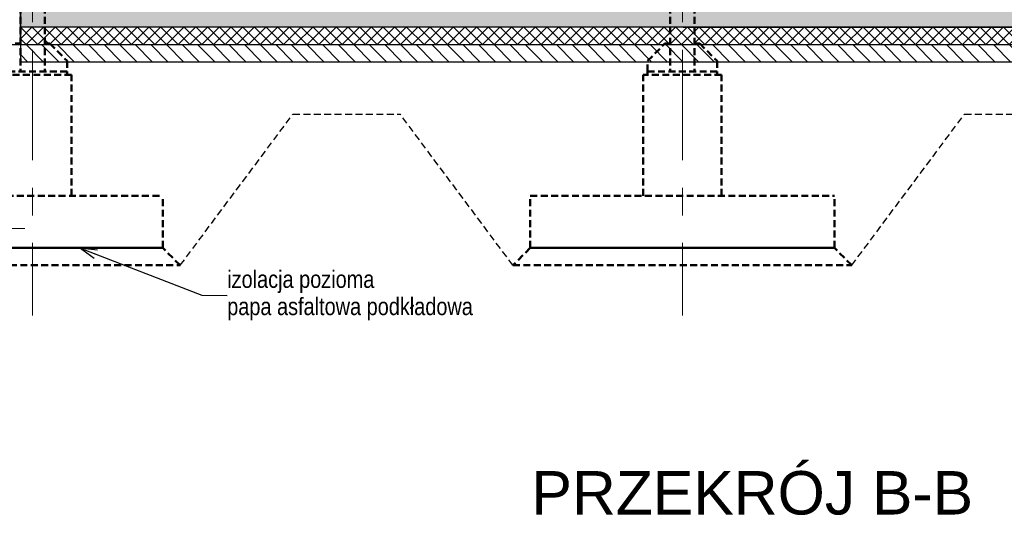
# Model space of a CAD drawing. Header units: centimetres. Extents: x 4120 to 19220, y -7417 to 180.
# Tile 145 of 223: x 11101 to 11668, y -3281 to -2996. Entities that reach past the tile are written whole.
import ezdxf

# ---------------------------------------------------------------- set-up
doc = ezdxf.new("R2010")
doc.units = ezdxf.units.CM
doc.linetypes.add('JIS_02_2.0', pattern=[3, 2, -1])
doc.linetypes.add('Linia siatki', pattern=[22.225, 12.7, -3.175, 3.175, -3.175])
doc.layers.add('A_opisy', color=7, linetype='Continuous')
doc.layers.add('A_Ściany', color=2, linetype='Continuous')
doc.layers.add('A_Osie', color=8, linetype='Continuous', lineweight=9)
doc.layers.add('Konstrukcja', color=160, linetype='Continuous', lineweight=50)
doc.styles.add('Arial', font='arial.ttf', dxfattribs={"height": 25})
doc.styles.add('GENERATED_STYLE_2', font='arial.ttf')
doc.styles.get("Standard").update_dxf_attribs({"font": 'arial.ttf'})
doc.dimstyles.new('GENERATED_STYLE__61', dxfattribs={"dimtxt": 0.18, "dimasz": 4.56, "dimexe": 0.18, "dimexo": 0.0625, "dimgap": 0.09, "dimtad": 0, "dimtih": 1, "dimtoh": 1, "dimdec": 4, "dimzin": 0, "dimdsep": 46, "dimtxsty": 'Standard', "dimcen": 0.09, "dimadec": 0, "dimazin": 0, "dimtfac": 1, "dimtdec": 4, "dimtmove": 0, "dimatfit": 3, "dimldrblk": 'ARROWHEAD_3', "dimfxl": 1, "dimtolj": 1, "dimtzin": 0, "dimarcsym": 0})

# ---------------------------------------------------------------- blocks, each defined once
blk = doc.blocks.new('ARROWHEAD_3')
at = {"linetype": 'Continuous'}
blk.add_line((0, 0), (-1, 0), dxfattribs=at)
at = {"linetype": 'Continuous', "flags": 128}
blk.add_lwpolyline([(-1, 0.2679), (0, 0), (-1, -0.2679)], dxfattribs=at)

msp = doc.modelspace()

# ---------------------------------------------------------------- hatches: boundary and pattern name
h = msp.add_hatch()
h.set_pattern_fill('ANSI33', color=8, scale=2, style=0)
h.set_pattern_definition([(45, (2311.363, 0), (-8.980256, 8.980256), []), (45, (2320.344, 0), (-8.980256, 8.980256), [6.35, -3.175])])
h.paths.add_polyline_path([(12652.44, -3000.05), (12652.44, -2990.05), (12562.44, -2990.05), (12562.44, -2989.05), (12562.44, -2988.05), (11101.44, -2988.05), (11101.44, -3000.05)])
h = msp.add_hatch()
h.set_pattern_fill('ANSI37', color=8, scale=1.5, style=0)
h.set_pattern_definition([(45, (11596.4386, -3010.055), (-3.367596, 3.367596), []), (135, (11596.4386, -3010.055), (-3.367596, -3.367596), [])])
h.paths.add_polyline_path([(12076.44, -3010.05), (12076.44, -3000.05), (11836.44, -3000.05), (11836.44, -3010.05)])
h.paths.add_polyline_path([(12314.54, -3010.05), (12331.44, -3010.05), (12652.44, -3009.45), (12652.44, -3000.05), (12076.44, -3000.05), (12076.44, -3010.05)])
h.paths.add_polyline_path([(11836.44, -3010.05), (11836.44, -3000.05), (11596.44, -3000.05), (11596.44, -3010.05)])
h.paths.add_polyline_path([(11596.44, -3010.05), (11596.44, -3000.05), (11356.44, -3000.05), (11356.44, -3010.05)])
h.paths.add_polyline_path([(11101.44, -3010.05), (11118.34, -3010.05), (11356.44, -3010.05), (11356.44, -3000.05), (11101.44, -3000.05), (11101.44, -3009.45)])
h = msp.add_hatch()
h.set_pattern_fill('ANSI31', color=8, scale=2, angle=90, style=0)
h.set_pattern_definition([(135, (2311.3635, 0), (-4.490128, -4.490128), [])])
h.paths.add_polyline_path([(11101.44, -3019.45), (11101.44, -3020.05), (12652.44, -3020.05), (12652.44, -3010.05), (11101.44, -3010.05)])

# ---------------------------------------------------------------- linework, layer by layer
at = {"color": 8}
for p, q in [((11101.44, -3000.05), (11101.44, -2979.05)), ((11101.44, -3000.05), (11101.44, -2988.05)), ((11101.44, -3010.25), (11101.44, -3000.25)), ((11101.44, -3010.25), (11101.44, -3000.25)), ((11482.94, -3000.05), (11841.94, -3000.05))]:
    msp.add_line(p, q, dxfattribs=at)
at = {"color": 4}
msp.add_line((12652.44, -3020.05), (11101.44, -3020.05), dxfattribs=at)
at = {"color": 8, "linetype": 'JIS_02_2.0', "ltscale": 2}
for p, q in [((11193.44, -3137.05), (11258.34, -3050.05)), ((11384.94, -3137.05), (11320.04, -3050.05)), ((11579.94, -3137.05), (11644.84, -3050.05))]:
    msp.add_line(p, q, dxfattribs=at)
at = {"color": 4}
for points in [[(12652.64, -3000.05), (11101.44, -3000.05)], [(11101.44, -3010.05), (12652.44, -3010.05)]]:
    msp.add_lwpolyline(points, dxfattribs=at)
at = {"color": 8, "linetype": 'JIS_02_2.0', "ltscale": 2}
for points in [[(11258.34, -3050.05), (11320.04, -3050.05)], [(11644.84, -3050.05), (11680.04, -3050.05)]]:
    msp.add_lwpolyline(points, dxfattribs=at)
at = {"layer": 'A_opisy', "color": 7, "lineweight": 0}
msp.add_lwpolyline([(11062.33, -3096.13), (11062.33, -3127.05), (11051.15, -3115.88), (11104.08, -3115.88)], dxfattribs=at)
at = {"layer": 'A_Osie', "linetype": 'Linia siatki', "ltscale": 5}
for p, q in [((11108.44, -2346.31), (11108.44, -3165.91)), ((11482.44, -2346.31), (11482.44, -3165.91))]:
    msp.add_line(p, q, dxfattribs=at)
at = {"layer": 'A_Ściany', "color": 4}
msp.add_line((11101.44, -2884.55), (11101.44, -3020.05), dxfattribs=at)
msp.add_lwpolyline([(11091.44, -3010.05), (11101.44, -3010.05)], dxfattribs=at)
at = {"layer": 'Konstrukcja', "linetype": 'JIS_02_2.0', "ltscale": 2}
for p, q in [((11101.44, -2988.05), (11101.44, -3025.45)), ((11115.44, -2988.05), (11115.44, -3025.45)), ((11475.44, -2988.05), (11475.44, -3025.45)), ((11489.44, -2988.05), (11489.44, -3025.45)), ((11098.44, -3009.45), (11101.44, -3009.45)), ((11115.44, -3009.45), (11118.44, -3009.45)), ((11118.44, -3009.45), (11128.44, -3019.45)), ((11462.44, -3019.45), (11472.44, -3009.45)), ((11472.44, -3009.45), (11475.44, -3009.45)), ((11489.44, -3009.45), (11492.44, -3009.45)), ((11492.44, -3009.45), (11502.44, -3019.45)), ((11128.44, -3019.45), (11128.44, -3025.45)), ((11462.44, -3025.45), (11462.44, -3019.45)), ((11502.44, -3019.45), (11502.44, -3025.45)), ((11088.44, -3025.45), (11128.44, -3025.45)), ((11128.44, -3025.45), (11128.44, -3027.45)), ((11462.44, -3027.45), (11462.44, -3025.45)), ((11462.44, -3025.45), (11502.44, -3025.45)), ((11502.44, -3025.45), (11502.44, -3027.45)), ((11130.94, -3027.45), (11085.94, -3027.45)), ((11130.94, -3097.05), (11130.94, -3027.45)), ((11459.94, -3097.05), (11459.94, -3027.45)), ((11504.94, -3027.45), (11459.94, -3027.45)), ((11504.94, -3097.05), (11504.94, -3027.45)), ((11033.44, -3097.05), (11183.44, -3097.05)), ((11183.44, -3127.05), (11183.44, -3097.05)), ((11394.94, -3097.05), (11569.94, -3097.05)), ((11394.94, -3127.05), (11394.94, -3097.05)), ((11569.94, -3127.05), (11569.94, -3097.05)), ((11033.44, -3127.05), (11183.44, -3127.05)), ((11183.44, -3127.05), (11033.44, -3127.05)), ((11193.44, -3137.05), (11183.44, -3127.05)), ((11394.94, -3127.05), (11384.94, -3137.05)), ((11394.94, -3127.05), (11569.94, -3127.05)), ((11569.94, -3127.05), (11394.94, -3127.05)), ((11579.94, -3137.05), (11569.94, -3127.05)), ((11023.44, -3137.05), (11193.44, -3137.05)), ((11384.94, -3137.05), (11579.94, -3137.05))]:
    msp.add_line(p, q, dxfattribs=at)

# ---------------------------------------------------------------- texts
at = {"layer": 'A_opisy', "lineweight": 0, "style": 'Arial'}
msp.add_text('PRZEKRÓJ B-B', height=25, dxfattribs=at).set_placement((11395.63, -3280.46))
at = {"layer": 'A_opisy', "insert": (11220.5, -3154.38), "char_height": 10, "width": 174.1505, "attachment_point": 4, "line_spacing_factor": 0.93983, "style": 'GENERATED_STYLE_2'}
msp.add_mtext('\\fArial Narrow|b0|i0|c238;izolacja pozioma\\Ppapa asfaltowa podkładowa', dxfattribs=at)

# ---------------------------------------------------------------- leaders
at = {"layer": 'A_opisy', "annotation_type": 0, "has_hookline": 1, "hookline_direction": 0, "text_width": 140.22}
msp.add_leader([(11135.55, -3127.07), (11205.9, -3154.18), (11220.41, -3154.38)], dimstyle='GENERATED_STYLE__61', override={"dimasz": 10}, dxfattribs=at)

doc.saveas('drawing.dxf')
